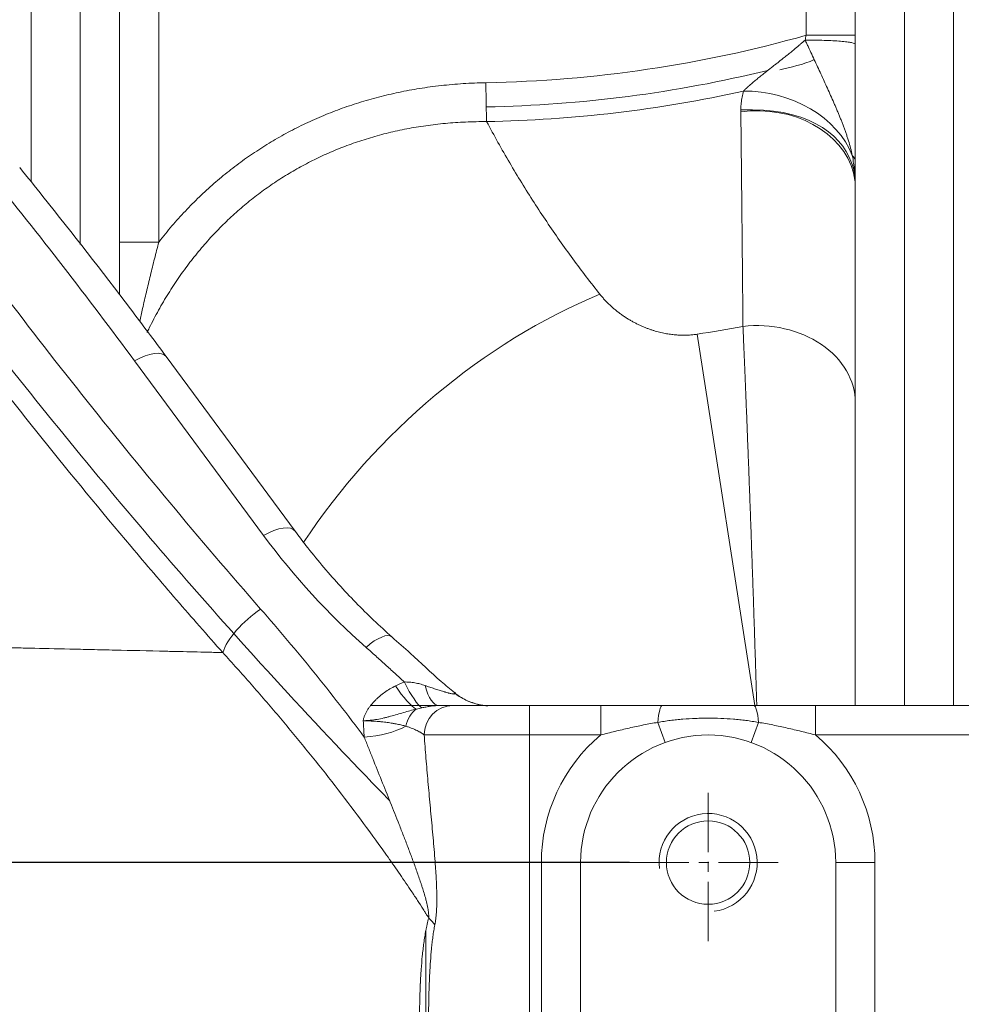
# Model space of a CAD drawing. Header units: millimetres. Extents: x 51337 to 61814, y -21781 to -12277.
# Tile 165 of 256: x 59210 to 59306, y -20936 to -20836. Entities that reach past the tile are written whole.
import ezdxf

# ---------------------------------------------------------------- set-up
doc = ezdxf.new("R2010")
doc.units = ezdxf.units.MM
doc.header["$LTSCALE"] = 0.3175
doc.linetypes.add('CENTER2', pattern=[28.575, 19.05, -3.175, 3.175, -3.175])
for name, color, linetype, lineweight in [('1轮廓实线层', 7, 'Continuous', 18), ('2细线层', 4, 'Continuous', 13), ('3中心线层', 1, 'CENTER2', 13), ('7标注层', 4, 'Continuous', 13)]:
    doc.layers.add(name, color=color, linetype=linetype, lineweight=lineweight)
doc.styles.add('PC_TEXTSTYLE', font='ISOCP.SHX', dxfattribs={"width": 0.707, "bigfont": 'GBCBIG.SHX'})
doc.dimstyles.new('GB_LINEAR', dxfattribs={"dimtxt": 3.5, "dimasz": 3.5, "dimexe": 1, "dimexo": 0, "dimgap": 1.5, "dimtad": 1, "dimdsep": 46, "dimtxsty": 'PC_TEXTSTYLE', "dimcen": 0, "dimclrd": 256, "dimclrt": 3, "dimadec": 0, "dimazin": 2, "dimtp": 0.1, "dimtm": 0.1, "dimtfac": 0.71, "dimtdec": 3, "dimtmove": 0, "dimatfit": 3, "dimfxl": 1, "dimtfill": 1, "dimarcsym": 0})

# ---------------------------------------------------------------- blocks, each defined once
blk = doc.blocks.new('_Oblique')
at = {"color": 0, "lineweight": -2}
blk.add_line((-0.5, -0.5), (0.5, 0.5), dxfattribs=at)
blk = doc.blocks.new('*D75')
at = {"layer": '7标注层', "color": 0, "lineweight": -2, "transparency": 16777216}
for p, q in [((59272.29, -20921.98), (59145.29, -20921.98)), ((59272.29, -20971.98), (59145.29, -20971.98))]:
    blk.add_line(p, q, dxfattribs=at)
at = {"layer": '7标注层', "lineweight": -2, "transparency": 16777216}
blk.add_line((59152.29, -20971.98), (59152.29, -20921.98), dxfattribs=at)
at = {"layer": 'Defpoints', "color": 0, "lineweight": 18, "transparency": 16777216}
for p in [(59152.29, -20921.98), (59272.29, -20921.98), (59272.29, -20971.98)]:
    blk.add_point(p, dxfattribs=at)
at = {"layer": '7标注层', "lineweight": -2, "transparency": 16777216, "xscale": 24.5, "yscale": 24.5, "zscale": 24.5}
for p, rotation in [((59152.29, -20921.98), 90), ((59152.29, -20971.98), 270)]:
    blk.add_blockref('_Oblique', p, dxfattribs=dict(at, rotation=rotation))
at = {"layer": '7标注层', "color": 3, "lineweight": 18, "transparency": 16777216, "insert": (59129.54, -20946.98), "char_height": 24.5, "attachment_point": 5, "rotation": 90, "style": 'PC_TEXTSTYLE', "bg_fill": 3, "box_fill_scale": 1.1, "bg_fill_color": 257, "bg_fill_transparency": 0}
blk.add_mtext('50', dxfattribs=at)

msp = doc.modelspace()

# ---------------------------------------------------------------- linework, layer by layer
at = {"layer": '1轮廓实线层'}
for p, q in [((59211.29339, -20785.47664), (59211.29339, -20852.60009)), ((59216.29339, -20858.97139), (59216.29339, -20785.47664)), ((59220.29339, -20864.0739), (59220.29339, -20785.47664)), ((59220.29339, -20785.47664), (59220.29339, -20864.11028)), ((59295.29339, -20905.97649), (59295.29339, -20786.47664)), ((59295.29339, -20905.97649), (59295.29339, -20786.47664)), ((59300.29339, -20786.47664), (59300.29339, -20905.97649)), ((59305.29339, -20905.97649), (59305.29339, -20786.47664)), ((59290.29339, -20837.65775), (59290.29339, -20825.95477)), ((59224.29339, -20827.12743), (59224.29339, -20858.73916)), ((59295.29339, -20837.65775), (59290.29339, -20837.65775)), ((59257.71249, -20846.45567), (59257.64014, -20842.49321)), ((59295.29274, -20853.05922), (59295.29237, -20853.09684)), ((59220.29339, -20858.73916), (59224.29339, -20858.73916)), ((59279.17674, -20868.12629), (59285.04031, -20905.97134)), ((59234.97061, -20888.63867), (59221.82429, -20870.84161)), ((59238.188, -20888.20008), (59225.04169, -20870.40303)), ((59254.45955, -20904.72507), (59254.42458, -20904.66537)), ((59245.88234, -20905.97664), (59250.23976, -20905.97664)), ((59250.23976, -20905.97664), (59252.83113, -20905.97664)), ((59254.27255, -20905.97664), (59262.07398, -20905.97664)), ((59269.33893, -20905.97664), (59262.07398, -20905.97664)), ((59262.07398, -20905.97664), (59269.33893, -20905.97664)), ((59262.07398, -20908.97664), (59262.07398, -20905.97664)), ((59269.33893, -20908.97664), (59269.33893, -20905.97664)), ((59359.33893, -20905.97664), (59291.24784, -20905.97664)), ((59291.24784, -20905.97664), (59359.33893, -20905.97664)), ((59291.24784, -20908.97664), (59291.24784, -20905.97664)), ((59275.90048, -20909.74135), (59275.16431, -20907.69093)), ((59284.68629, -20909.74135), (59285.42246, -20907.69093)), ((59262.07398, -20908.97664), (59251.34701, -20908.97664)), ((59269.33893, -20908.97664), (59262.07398, -20908.97664)), ((59262.07398, -21016.62436), (59262.07398, -20908.97664)), ((59359.33893, -20908.97664), (59291.24784, -20908.97664)), ((59263.29339, -20971.97664), (59263.29339, -20921.97664)), ((59267.29339, -20921.97664), (59263.29339, -20921.97664)), ((59267.29339, -20921.97664), (59267.29339, -20971.97664)), ((59293.29339, -20921.97664), (59297.29339, -20921.97664)), ((59293.29339, -20971.97664), (59293.29339, -20921.97664)), ((59297.29339, -20921.97664), (59297.29339, -20971.97664)), ((59251.52218, -20938.4455), (59251.52218, -20928.8794))]:
    msp.add_line(p, q, dxfattribs=at)
msp.add_circle((59280.29339, -20921.97664), 4.25, dxfattribs=at)
for centre, radius, start, end in [((59255.29339, -20713.97664), 128.53799, 271.0461219, 285.8007614), ((59255.29339, -20713.97664), 131, 271.0461219, 283.7293073), ((59255.29339, -20713.97664), 132.50111, 271.0461219, 282.461766), ((59255.29339, -20713.97664), 155.98888, 278.807161, 280.5458068), ((59280.29339, -20921.97664), 17, 130.1191669, 180), ((59280.29339, -20921.97664), 13, 0, 180), ((59280.29339, -20921.97664), 17, 0, 49.8808331)]:
    msp.add_arc(centre, radius, start, end, dxfattribs=at)
for centre, major_axis, ratio, start_param, end_param in [((59285.59593, -20851.09556), (-9.62638, 2.7079), 0.753467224, 3.65244991, 5.095951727), ((59285.29339, -20853.20898), (-10, 0), 0.785871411, 3.337341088, 4.880127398), ((59290.29339, -20850.50352), (-5, 0), 0.345641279, 3.141592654, 3.491249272), ((59126.84586, -20898.03084), (-145.63186, 167.94329), 0.410214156, 4.523760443, 4.633424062), ((59285.29339, -20853.20898), (-10, 0), 0.785871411, 3.141592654, 3.337340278), ((59272.93544, -20903.51677), (-35.37493, -35.33573), 0.707437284, 4.182107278, 4.99667353), ((59285.29339, -20875.12305), (-10, 0), 0.787566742, 3.141592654, 4.85796995), ((59221.82429, -20872.77966), (3.2174, 2.37663), 0.406942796, 0.000010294, 1.278788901), ((59234.97061, -20890.57671), (3.2174, 2.37663), 0.406942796, 0.00051405, 1.278788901), ((59248.75217, -20884.57954), (-20.72098, 23.71552), 0.422110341, 1.378746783, 1.875695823), ((59234.67756, -20898.55826), (-3.76217, -3.29334), 0.384677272, 4.387576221, 5.722504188), ((59245.4237, -20901.98004), (2.63939, 3.0056), 0.343259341, 0.003777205, 1.198171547), ((59248.42851, -20901.06145), (2.69187, -5.36226), 0.241153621, 5.16022107, 5.947485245), ((59249.32575, -20900.66813), (2.12754, -5.61013), 0.192712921, 5.182548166, 6.035059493), ((59252.83554, -20899.97664), (0, -6), 0.309930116, 5.432639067, 6.283185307), ((59258.07588, -20899.97664), (0, -6), 0.985979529, 5.625493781, 6.283185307), ((59251.60192, -20908.97664), (0, 3), 0.740816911, 0.496058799, 1.266457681), ((59254.27255, -20908.97664), (0, -3), 0.975179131, 3.141592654, 4.71238898), ((59275.62593, -20908.97664), (0, -3), 0.170305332, 3.141592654, 4.269477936), ((59284.96084, -20908.97664), (0, -3), 0.170305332, 2.013707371, 3.141592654), ((59262.07398, -20904.89531), (0, 30.69353), 0.553862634, 1.656515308, 1.711071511), ((59245.24096, -20906.27968), (-5.98173, -0.46781), 0.483380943, 1.533010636, 2.320274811), ((59247.17925, -20928.31363), (-5.73007, 1.77942), 0.474516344, 3.721081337, 3.931465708)]:
    msp.add_ellipse(centre, major_axis=major_axis, ratio=ratio, start_param=start_param, end_param=end_param, dxfattribs=at)
for points in [[(59290.17478, -20838.14685), (59290.21404, -20837.984), (59290.25357, -20837.82097), (59290.29339, -20837.65775)], [(59291.10386, -20840.13364), (59290.00333, -20840.64925), (59288.68876, -20840.90887), (59287.59967, -20841.1684)], [(59283.62386, -20845.46057), (59283.62271, -20845.36116), (59283.62441, -20845.16198), (59283.63881, -20844.86202), (59283.66494, -20844.56129), (59283.70265, -20844.26004), (59283.7518, -20843.95857), (59283.81222, -20843.65711), (59283.85988, -20843.45638), (59283.88555, -20843.35606)], [(59283.84271, -20867.33069), (59283.82509, -20865.30874), (59283.78948, -20861.36765), (59283.73525, -20855.77514), (59283.68015, -20850.47006), (59283.6427, -20847.1011), (59283.62386, -20845.46057)], [(59269.26251, -20864.05613), (59268.79376, -20863.46875), (59267.86387, -20862.27911), (59266.49304, -20860.44992), (59265.14791, -20858.57679), (59263.8301, -20856.66045), (59262.54121, -20854.7017), (59261.28282, -20852.70144), (59260.05652, -20850.66064), (59258.86384, -20848.58036), (59258.09226, -20847.16812), (59257.71249, -20846.45567)], [(59279.17674, -20868.12629), (59279.10584, -20868.13728), (59278.9627, -20868.15762), (59278.74405, -20868.18309), (59278.5214, -20868.20336), (59278.29452, -20868.21829), (59278.06328, -20868.22767), (59277.82751, -20868.23131), (59277.58707, -20868.22895), (59277.34183, -20868.22033), (59277.09167, -20868.20517), (59276.83649, -20868.18315), (59276.57622, -20868.15394), (59276.31082, -20868.11717), (59276.04028, -20868.07246), (59275.76461, -20868.01941), (59275.4839, -20867.95761), (59275.19826, -20867.88663), (59274.90787, -20867.80603), (59274.61296, -20867.71537), (59274.31385, -20867.61422), (59274.0109, -20867.50215), (59273.70457, -20867.37875), (59273.3954, -20867.24364), (59273.08401, -20867.09648), (59272.77111, -20866.93696), (59272.45749, -20866.76485), (59272.14404, -20866.57997), (59271.83172, -20866.38222), (59271.52157, -20866.1716), (59271.2147, -20865.94819), (59270.91229, -20865.7122), (59270.61554, -20865.46393), (59270.3257, -20865.20381), (59270.04403, -20864.93238), (59269.77178, -20864.65033), (59269.51011, -20864.35833), (59269.34371, -20864.15789), (59269.26251, -20864.05613)], [(59248.42851, -20903.96852), (59248.71912, -20903.82263), (59249.01834, -20903.69177), (59249.32575, -20903.57519)], [(59251.12262, -20906.20714), (59250.93008, -20906.24672), (59250.7373, -20906.2906), (59250.54411, -20906.33825)]]:
    msp.add_open_spline(points, degree=3, dxfattribs=at)
for points, knots in [([(59283.88555, -20843.35606), (59283.89105, -20843.3504), (59283.9021, -20843.33903), (59283.91891, -20843.32189), (59283.93598, -20843.30461), (59283.95331, -20843.28717), (59283.9709, -20843.26958), (59283.98876, -20843.25185), (59284.00689, -20843.23396), (59284.02527, -20843.21593), (59284.04392, -20843.19774), (59284.06283, -20843.17941), (59284.08201, -20843.16092), (59284.10144, -20843.14228), (59284.12114, -20843.1235), (59284.1411, -20843.10456), (59284.16133, -20843.08548), (59284.18181, -20843.06624), (59284.20256, -20843.04685), (59284.22357, -20843.02731), (59284.24484, -20843.00762), (59284.26637, -20842.98778), (59284.28816, -20842.96779), (59284.31021, -20842.94765), (59284.33253, -20842.92736), (59284.3551, -20842.90691), (59284.37793, -20842.88632), (59284.40103, -20842.86557), (59284.42438, -20842.84467), (59284.448, -20842.82363), (59284.47187, -20842.80242), (59284.496, -20842.78107), (59284.5204, -20842.75957), (59284.54505, -20842.73791), (59284.56996, -20842.71611), (59284.59513, -20842.69415), (59284.71326, -20842.59143), (59284.93814, -20842.40001), (59285.28642, -20842.11179), (59285.67182, -20841.79948), (59286.02979, -20841.51389), (59286.35245, -20841.2588), (59286.63312, -20841.0378), (59286.93172, -20840.80316), (59287.22957, -20840.56902), (59287.53785, -20840.32686), (59287.8671, -20840.06718), (59288.2462, -20839.76534), (59288.57098, -20839.50375), (59288.82164, -20839.29965), (59288.97895, -20839.17043), (59289.12654, -20839.04827), (59289.26446, -20838.93325), (59289.39278, -20838.82548), (59289.51156, -20838.72504), (59289.62084, -20838.63198), (59289.72068, -20838.54639), (59289.81112, -20838.4683), (59289.8922, -20838.39777), (59289.96672, -20838.33238), (59290.0373, -20838.2699), (59290.1066, -20838.20817), (59290.15218, -20838.16718), (59290.17475, -20838.14687)], [0, 0, 0, 0, 0.00342725, 0.006879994, 0.010358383, 0.013862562, 0.017392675, 0.020948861, 0.024531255, 0.02813999, 0.031775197, 0.035437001, 0.039125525, 0.042840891, 0.046583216, 0.050352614, 0.054149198, 0.057973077, 0.061824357, 0.065703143, 0.069609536, 0.073543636, 0.077505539, 0.08149534, 0.085513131, 0.089559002, 0.093633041, 0.097735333, 0.101865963, 0.106025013, 0.110212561, 0.114428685, 0.118673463, 0.122946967, 0.12724927, 0.131580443, 0.135940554, 0.188018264, 0.244680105, 0.305986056, 0.371977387, 0.412604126, 0.455766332, 0.501462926, 0.549691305, 0.592033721, 0.642036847, 0.699676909, 0.764925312, 0.790462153, 0.814562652, 0.837229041, 0.858463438, 0.87826785, 0.896644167, 0.913594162, 0.92911949, 0.94322169, 0.955902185, 0.967162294, 0.978313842, 0.989259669, 1, 1, 1, 1]), ([(59295.29339, -20838.56921), (59295.29339, -20838.54115), (59295.26017, -20838.51308), (59295.12862, -20838.45807), (59295.03029, -20838.43112), (59294.77241, -20838.37939), (59294.61286, -20838.35462), (59294.23884, -20838.30823), (59294.02439, -20838.28661), (59293.54906, -20838.2474), (59293.28819, -20838.2298), (59292.73036, -20838.19931), (59292.43341, -20838.18643), (59291.81518, -20838.16587), (59291.4939, -20838.15821), (59290.83973, -20838.1484), (59290.50685, -20838.14627), (59290.17475, -20838.14693)], [0, 0, 0, 0, 0.125, 0.125, 0.25, 0.25, 0.375, 0.375, 0.5, 0.5, 0.625, 0.625, 0.75, 0.75, 0.875, 0.875, 1, 1, 1, 1]), ([(59294.99084, -20849.91148), (59294.93695, -20849.65552), (59294.87656, -20849.40196), (59294.74446, -20848.89838), (59294.67273, -20848.64837), (59294.558, -20848.27515), (59294.51857, -20848.15105), (59294.4375, -20847.90334), (59294.39592, -20847.7797), (59294.3107, -20847.53287), (59294.26713, -20847.40963), (59294.1782, -20847.16344), (59294.13282, -20847.0405), (59294.04053, -20846.79479), (59293.99355, -20846.67205), (59293.8982, -20846.42669), (59293.84984, -20846.30406), (59293.75177, -20846.05889), (59293.70208, -20845.93635), (59293.60161, -20845.69125), (59293.5508, -20845.56871), (59293.44811, -20845.32363), (59293.39629, -20845.20105), (59293.29173, -20844.95582), (59293.23894, -20844.83313), (59293.07963, -20844.46541), (59292.97217, -20844.22077), (59292.64688, -20843.48797), (59292.42636, -20843.00084), (59291.98157, -20842.02782), (59291.75732, -20841.54192), (59291.41968, -20840.81334), (59291.30694, -20840.57052), (59291.08106, -20840.08497), (59290.96802, -20839.84219), (59290.74173, -20839.35722), (59290.62858, -20839.11491), (59290.45857, -20838.75174), (59290.4019, -20838.63071), (59290.28842, -20838.38876), (59290.23161, -20838.26783), (59290.17475, -20838.14693)], [0, 0, 0, 0, 0.0625, 0.0625, 0.125, 0.125, 0.15625, 0.15625, 0.1875, 0.1875, 0.21875, 0.21875, 0.25, 0.25, 0.28125, 0.28125, 0.3125, 0.3125, 0.34375, 0.34375, 0.375, 0.375, 0.40625, 0.40625, 0.4375, 0.4375, 0.5, 0.5, 0.625, 0.625, 0.75, 0.75, 0.8125, 0.8125, 0.875, 0.875, 0.9375, 0.9375, 0.96875, 0.96875, 1, 1, 1, 1]), ([(59257.64014, -20842.49321), (59257.24748, -20842.50038), (59256.46802, -20842.52369), (59255.31644, -20842.5849), (59254.18225, -20842.67176), (59253.065, -20842.7837), (59251.96436, -20842.9202), (59250.87998, -20843.08078), (59249.81154, -20843.26498), (59248.75873, -20843.4724), (59247.72124, -20843.70265), (59246.69883, -20843.9554), (59245.69122, -20844.23032), (59244.69818, -20844.52714), (59243.7195, -20844.8456), (59242.75499, -20845.18547), (59241.80446, -20845.54655), (59240.86776, -20845.92866), (59239.94474, -20846.33165), (59239.03528, -20846.75538), (59238.13929, -20847.19975), (59237.25668, -20847.66466), (59236.38739, -20848.15005), (59235.53138, -20848.65586), (59234.68863, -20849.18205), (59233.85913, -20849.72861), (59233.04291, -20850.29552), (59232.24, -20850.88279), (59231.45048, -20851.49045), (59230.67442, -20852.11851), (59229.91192, -20852.76702), (59229.16312, -20853.43602), (59228.42815, -20854.12557), (59227.7072, -20854.83572), (59227.00046, -20855.56654), (59226.30812, -20856.3181), (59225.63045, -20857.09046), (59224.96768, -20857.88369), (59224.52607, -20858.4389), (59224.30315, -20858.72655), (59224.29339, -20858.73916)], [0, 0, 0, 0, 0.026993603, 0.053987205, 0.080980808, 0.10797441, 0.134968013, 0.161961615, 0.188955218, 0.21594882, 0.242942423, 0.269936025, 0.296929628, 0.32392323, 0.350916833, 0.377910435, 0.404904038, 0.43189764, 0.458891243, 0.485884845, 0.512878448, 0.53987205, 0.566865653, 0.593859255, 0.620852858, 0.64784646, 0.674840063, 0.701833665, 0.728827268, 0.755820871, 0.782814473, 0.809808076, 0.836801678, 0.863795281, 0.890788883, 0.917782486, 0.944776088, 0.971769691, 0.998763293, 1, 1, 1, 1]), ([(59283.62501, -20845.26661), (59290.08899, -20844.98043), (59293.77988, -20847.50023), (59295.03426, -20850.97646), (59295.12177, -20851.29424), (59295.21399, -20851.77232), (59295.23832, -20851.9309), (59295.25771, -20852.10599), (59295.25914, -20852.11953), (59295.26054, -20852.13322)], [0, 0, 0, 0, 0.868496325, 0.868496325, 0.953812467, 0.953812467, 0.996470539, 0.996470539, 1, 1, 1, 1]), ([(59257.71249, -20846.45567), (59257.35043, -20846.45445), (59256.63218, -20846.46059), (59255.57322, -20846.49485), (59254.53192, -20846.55349), (59253.50787, -20846.63589), (59252.50055, -20846.74149), (59251.50952, -20846.86976), (59250.53436, -20847.02022), (59249.57465, -20847.19243), (59248.63003, -20847.38601), (59247.70013, -20847.60057), (59246.78463, -20847.83581), (59245.88321, -20848.09143), (59244.99558, -20848.36718), (59244.12148, -20848.66282), (59243.26067, -20848.97816), (59242.41291, -20849.31303), (59241.57803, -20849.66729), (59240.75582, -20850.04082), (59239.94614, -20850.43354), (59239.14886, -20850.84538), (59238.36386, -20851.27628), (59237.59105, -20851.72623), (59236.83037, -20852.19522), (59236.08176, -20852.68326), (59235.34522, -20853.19038), (59234.62074, -20853.71663), (59233.90835, -20854.26207), (59233.20809, -20854.82676), (59232.52004, -20855.4108), (59231.84429, -20856.01428), (59231.18096, -20856.63731), (59230.53021, -20857.28), (59229.89219, -20857.94246), (59229.26711, -20858.62482), (59228.65517, -20859.32721), (59228.05663, -20860.04976), (59227.47174, -20860.79259), (59226.90081, -20861.55583), (59226.34415, -20862.33962), (59225.8021, -20863.14406), (59225.27502, -20863.96928), (59224.76331, -20864.81537), (59224.26737, -20865.68244), (59223.78764, -20866.57056), (59223.40311, -20867.3256), (59223.1793, -20867.7854), (59223.10627, -20867.93771)], [0, 0, 0, 0, 0.021982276, 0.043964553, 0.065946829, 0.087929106, 0.109911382, 0.131893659, 0.153875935, 0.175858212, 0.197840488, 0.219822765, 0.241805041, 0.263787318, 0.285769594, 0.307751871, 0.329734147, 0.351716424, 0.3736987, 0.395680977, 0.417663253, 0.43964553, 0.461627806, 0.483610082, 0.505592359, 0.527574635, 0.549556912, 0.571539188, 0.593521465, 0.615503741, 0.637486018, 0.659468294, 0.681450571, 0.703432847, 0.725415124, 0.7473974, 0.769379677, 0.791361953, 0.81334423, 0.835326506, 0.857308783, 0.879291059, 0.901273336, 0.923255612, 0.945237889, 0.967220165, 0.989202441, 1, 1, 1, 1]), ([(59295.29339, -20853.20898), (59295.29339, -20852.93295), (59295.28696, -20852.65722), (59295.26772, -20852.24387), (59295.25971, -20852.10612), (59295.24053, -20851.83087), (59295.22935, -20851.69333), (59295.20388, -20851.41839), (59295.18958, -20851.28096), (59295.15792, -20851.00642), (59295.14056, -20850.8693), (59295.08399, -20850.45828), (59295.04028, -20850.18473), (59294.99084, -20849.91148)], [0, 0, 0, 0, 0.25, 0.25, 0.375, 0.375, 0.5, 0.5, 0.625, 0.625, 0.75, 0.75, 1, 1, 1, 1]), ([(59225.04169, -20870.40303), (59223.84156, -20868.77849), (59219.73936, -20863.29157), (59214.74758, -20856.87899), (59210.912, -20852.12048), (59210.11722, -20851.14151)], [0, 0, 0, 0, 0.249326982, 0.845199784, 1, 1, 1, 1]), ([(59199.348, -20851.7246), (59202.11261, -20855.53481), (59204.91918, -20859.31947), (59210.6203, -20866.83525), (59213.51485, -20870.56636), (59219.3965, -20877.97223), (59222.3836, -20881.647), (59228.45565, -20888.93697), (59231.5406, -20892.55217), (59234.67756, -20896.13571)], [0, 0, 0, 0, 0.25, 0.25, 0.5, 0.5, 0.75, 0.75, 1, 1, 1, 1]), ([(59231.94069, -20898.63686), (59229.0656, -20895.42137), (59226.22984, -20892.17645), (59220.26311, -20885.19818), (59217.14139, -20881.45515), (59210.99932, -20873.91374), (59207.97818, -20870.11452), (59201.96695, -20862.38054), (59198.97885, -20858.44465), (59196.0376, -20854.48198)], [0, 0, 0, 0, 0.22621197, 0.22621197, 0.482321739, 0.482321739, 0.738431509, 0.738431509, 1, 1, 1, 1]), ([(59230.81772, -20900.57778), (59229.23349, -20898.79232), (59227.6622, -20896.99821), (59225.32412, -20894.29442), (59224.54787, -20893.39102), (59223.00177, -20891.58031), (59222.2319, -20890.67298), (59218.39823, -20886.12663), (59215.38141, -20882.45848), (59209.44259, -20875.06338), (59206.52058, -20871.33643), (59202.20513, -20865.70408), (59200.77788, -20863.81959), (59197.94606, -20860.03789), (59196.54141, -20858.14057), (59195.14775, -20856.23693)], [0, 0, 0, 0, 0.125, 0.125, 0.1875, 0.1875, 0.25, 0.25, 0.5, 0.5, 0.75, 0.75, 0.875, 0.875, 1, 1, 1, 1]), ([(59224.29339, -20858.73916), (59224.14702, -20859.30621), (59224.00232, -20859.87228), (59223.71713, -20861.00322), (59223.57664, -20861.5681), (59223.30071, -20862.69726), (59223.16527, -20863.26154), (59222.90024, -20864.38999), (59222.77064, -20864.9542), (59222.54651, -20865.95545), (59222.45078, -20866.39195), (59222.35728, -20866.82802)], [0, 0, 0, 0, 0.209446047, 0.209446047, 0.418892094, 0.418892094, 0.628338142, 0.628338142, 0.837784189, 0.837784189, 1, 1, 1, 1]), ([(59285.25332, -20905.9738), (59285.24307, -20905.64093), (59285.22091, -20904.92367), (59285.18659, -20903.82292), (59285.15038, -20902.67228), (59285.1139, -20901.52397), (59285.07717, -20900.37861), (59285.0402, -20899.23681), (59285.00301, -20898.09918), (59284.96563, -20896.96634), (59284.92807, -20895.83888), (59284.89035, -20894.71743), (59284.85249, -20893.60257), (59284.81452, -20892.49491), (59284.77645, -20891.39504), (59284.73832, -20890.30355), (59284.70014, -20889.22103), (59284.66195, -20888.14805), (59284.62375, -20887.08519), (59284.58559, -20886.03301), (59284.54749, -20884.99208), (59284.50947, -20883.96295), (59284.47156, -20882.94617), (59284.43379, -20881.94228), (59284.39619, -20880.95181), (59284.35879, -20879.97528), (59284.32161, -20879.01321), (59284.2847, -20878.0661), (59284.24807, -20877.13445), (59284.21177, -20876.21875), (59284.17581, -20875.31947), (59284.14024, -20874.43707), (59284.10508, -20873.57203), (59284.07037, -20872.72477), (59284.03614, -20871.89574), (59284.00242, -20871.08536), (59283.96924, -20870.29404), (59283.93664, -20869.52218), (59283.90464, -20868.77017), (59283.87328, -20868.03839), (59283.85282, -20867.56426), (59283.84271, -20867.33069)], [0, 0, 0, 0, 0.022272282, 0.048001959, 0.073731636, 0.099461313, 0.125190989, 0.150920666, 0.176650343, 0.20238002, 0.228109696, 0.253839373, 0.27956905, 0.305298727, 0.331028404, 0.35675808, 0.382487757, 0.408217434, 0.433947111, 0.459676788, 0.485406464, 0.511136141, 0.536865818, 0.562595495, 0.588325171, 0.614054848, 0.639784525, 0.665514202, 0.691243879, 0.716973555, 0.742703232, 0.768432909, 0.794162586, 0.819892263, 0.845621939, 0.871351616, 0.897081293, 0.92281097, 0.948540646, 0.974270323, 1, 1, 1, 1]), ([(59248.06309, -20898.97444), (59247.42689, -20898.41432), (59245.53864, -20896.68961), (59242.54742, -20893.61729), (59239.9536, -20890.53772), (59238.5486, -20888.6881), (59238.188, -20888.20008)], [0, 0, 0, 0, 0.170990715, 0.517681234, 0.873833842, 1, 1, 1, 1]), ([(59234.67756, -20896.13571), (59236.53285, -20898.25511), (59238.34065, -20900.40248), (59240.98166, -20903.66514), (59242.71873, -20905.85415), (59244.40826, -20908.07115), (59245.24096, -20909.18675)], [0, 0, 0, 0, 0.5, 0.5, 0.75, 1, 1, 1, 1]), ([(59247.83094, -20915.67549), (59246.22132, -20914.02244), (59244.62398, -20912.3602), (59239.2737, -20906.72072), (59235.57576, -20902.70231), (59231.94069, -20898.63686)], [0, 0, 0, 0, 0.296329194, 0.296329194, 1, 1, 1, 1]), ([(59254.45756, -20904.66723), (59253.99271, -20904.28998), (59252.4423, -20903.01097), (59250.39556, -20901.0308), (59248.68248, -20899.54202), (59248.04481, -20898.98731)], [0, 0, 0, 0, 0.210772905, 0.706864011, 1, 1, 1, 1]), ([(59199.42875, -20899.86596), (59199.36538, -20899.86519), (59199.34621, -20899.86532), (59199.38166, -20899.86678), (59199.40612, -20899.86758), (59199.44537, -20899.86869), (59199.47484, -20899.86949), (59199.49122, -20899.86993), (59199.58135, -20899.87229), (59199.67967, -20899.87472), (59200.0528, -20899.88357), (59200.4057, -20899.89158), (59201.09097, -20899.90688), (59201.34539, -20899.91252), (59201.76619, -20899.92184), (59201.98638, -20899.92671), (59202.22131, -20899.93191), (59202.34123, -20899.93457), (59202.38162, -20899.93546), (59202.46319, -20899.93726), (59203.16313, -20899.95268), (59203.97607, -20899.97039), (59205.70161, -20900.00802), (59206.66204, -20900.02897), (59208.24752, -20900.06391), (59208.80018, -20900.07614), (59209.95357, -20900.10154), (59210.55431, -20900.11477), (59212.42855, -20900.15611), (59213.77401, -20900.1859), (59215.93709, -20900.23438), (59216.68228, -20900.25118), (59218.2214, -20900.28614), (59219.01526, -20900.30416), (59221.47032, -20900.35991), (59223.20497, -20900.39949), (59225.2694, -20900.44727), (59225.5004, -20900.45262), (59225.9651, -20900.46341), (59226.66636, -20900.47973), (59227.85609, -20900.50756), (59228.83024, -20900.53055), (59229.81559, -20900.5539), (59230.31387, -20900.5658), (59230.81772, -20900.57778)], [0, 0, 0, 0, 0.061538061, 0.061538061, 0.084999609, 0.096730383, 0.096730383, 0.108461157, 0.108461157, 0.155384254, 0.155384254, 0.249230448, 0.249230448, 0.296153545, 0.296153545, 0.319615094, 0.331345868, 0.331345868, 0.337211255, 0.337211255, 0.343076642, 0.436922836, 0.436922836, 0.53076903, 0.53076903, 0.577692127, 0.577692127, 0.624615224, 0.624615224, 0.718461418, 0.718461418, 0.765384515, 0.765384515, 0.812307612, 0.812307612, 0.906153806, 0.906153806, 0.91788458, 0.91788458, 0.929615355, 0.953076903, 0.976538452, 0.976538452, 1, 1, 1, 1]), ([(59249.32575, -20903.57519), (59249.00112, -20903.2803), (59248.67767, -20902.9844), (59248.03099, -20902.39242), (59247.70777, -20902.09634), (59247.05971, -20901.50553), (59246.73488, -20901.21081), (59246.08203, -20900.62408), (59245.75401, -20900.33206), (59245.4237, -20900.042)], [0, 0, 0, 0, 0.25, 0.25, 0.5, 0.5, 0.75, 0.75, 1, 1, 1, 1]), ([(59251.81257, -20927.63501), (59251.71891, -20927.48419), (59251.60136, -20927.29591), (59251.47139, -20927.08914), (59251.43589, -20927.03278), (59251.41221, -20926.99521), (59251.40034, -20926.97646), (59251.34094, -20926.88279), (59251.1029, -20926.50836), (59250.76651, -20925.98581), (59250.42647, -20925.46521), (59250.27387, -20925.23322), (59250.21883, -20925.14976), (59250.20965, -20925.13585), (59250.20661, -20925.13119), (59250.20044, -20925.122), (59250.18502, -20925.09902), (59250.14492, -20925.03926), (59249.91029, -20924.69005), (59249.28959, -20923.77278), (59248.68547, -20922.89648), (59247.87284, -20921.7318), (59247.46292, -20921.15128), (59246.22289, -20919.41544), (59245.38294, -20918.26647), (59243.67756, -20915.98432), (59242.81213, -20914.85115), (59241.05652, -20912.60009), (59239.27618, -20910.36433), (59236.53284, -20907.05553), (59234.65586, -20904.87915), (59232.75486, -20902.71744), (59231.79235, -20901.64393), (59230.81772, -20900.57778)], [0, 0, 0, 0, 0.015625, 0.01953125, 0.021484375, 0.021484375, 0.0234375, 0.0234375, 0.03125, 0.0625, 0.078125, 0.0859375, 0.086914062, 0.086914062, 0.087402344, 0.087402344, 0.087890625, 0.08984375, 0.09375, 0.125, 0.1875, 0.1875, 0.25, 0.25, 0.375, 0.375, 0.5, 0.5, 0.625, 0.75, 0.875, 0.875, 1, 1, 1, 1]), ([(59245.1364, -20907.52311), (59245.13661, -20907.52006), (59245.13683, -20907.51702), (59245.13725, -20907.51092), (59245.13743, -20907.5079), (59245.13827, -20907.49861), (59245.13892, -20907.49243), (59245.14109, -20907.4739), (59245.1428, -20907.46157), (59245.14855, -20907.42466), (59245.15318, -20907.40015), (59245.16874, -20907.3269), (59245.18138, -20907.27845), (59245.20984, -20907.1823), (59245.22565, -20907.13474), (59245.25987, -20907.04045), (59245.27827, -20906.99372), (59245.3369, -20906.85464), (59245.38051, -20906.76337), (59245.45161, -20906.62829), (59245.47623, -20906.58365), (59245.52698, -20906.49542), (59245.55314, -20906.45178), (59245.63383, -20906.32218), (59245.69054, -20906.23754), (59245.80921, -20906.07142), (59245.87118, -20905.98994), (59246.06441, -20905.74992), (59246.20294, -20905.59576), (59246.3872, -20905.40975), (59246.42461, -20905.37288), (59246.50053, -20905.29981), (59246.53905, -20905.26359), (59246.65572, -20905.15642), (59246.73511, -20905.08677), (59246.9779, -20904.88292), (59247.14589, -20904.75383), (59247.49326, -20904.50828), (59247.67265, -20904.39182), (59248.04238, -20904.17108), (59248.23274, -20904.0668), (59248.42851, -20903.96852)], [0, 0, 0, 0, 0.001953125, 0.001953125, 0.00390625, 0.00390625, 0.0078125, 0.0078125, 0.015625, 0.015625, 0.03125, 0.03125, 0.0625, 0.0625, 0.09375, 0.09375, 0.125, 0.125, 0.1875, 0.1875, 0.21875, 0.21875, 0.25, 0.25, 0.3125, 0.3125, 0.375, 0.375, 0.5, 0.5, 0.53125, 0.53125, 0.5625, 0.5625, 0.625, 0.625, 0.75, 0.75, 0.875, 0.875, 1, 1, 1, 1]), ([(59249.32575, -20903.57519), (59249.41626, -20903.57398), (59249.50646, -20903.57465), (59249.68621, -20903.58019), (59249.77575, -20903.58504), (59250.0434, -20903.60602), (59250.2205, -20903.62861), (59250.57228, -20903.69009), (59250.74696, -20903.72895), (59251.00739, -20903.79814), (59251.09394, -20903.82301), (59251.26654, -20903.87616), (59251.35244, -20903.90439), (59251.4378, -20903.93408)], [0, 0, 0, 0, 0.125, 0.125, 0.25, 0.25, 0.5, 0.5, 0.75, 0.75, 0.875, 0.875, 1, 1, 1, 1]), ([(59251.4378, -20903.93408), (59251.59716, -20903.9895), (59251.75615, -20904.04421), (59252.0733, -20904.15202), (59252.23144, -20904.20512), (59252.54667, -20904.30929), (59252.70375, -20904.36039), (59252.93831, -20904.435), (59253.01632, -20904.45953), (59253.1719, -20904.50775), (59253.24947, -20904.53144), (59253.36543, -20904.56618), (59253.40388, -20904.57758), (59253.48012, -20904.59993), (59253.51795, -20904.61089), (59253.63042, -20904.64303), (59253.70409, -20904.66348), (59253.794, -20904.68741), (59253.81187, -20904.69211), (59253.84717, -20904.70128), (59253.89955, -20904.71472), (59253.95012, -20904.72712), (59254.04852, -20904.75035), (59254.11051, -20904.76377), (59254.1819, -20904.77697), (59254.1959, -20904.77943), (59254.22291, -20904.78391), (59254.26203, -20904.78998), (59254.32014, -20904.79674), (59254.35853, -20904.7983), (59254.39258, -20904.79777), (59254.40708, -20904.79648), (59254.43127, -20904.79192), (59254.44583, -20904.78704), (59254.45534, -20904.78008), (59254.46059, -20904.77499), (59254.46267, -20904.77221), (59254.47041, -20904.75736), (59254.46816, -20904.7424), (59254.45955, -20904.72507)], [0, 0, 0, 0, 0.125, 0.125, 0.25, 0.25, 0.375, 0.375, 0.4375, 0.4375, 0.5, 0.5, 0.53125, 0.53125, 0.5625, 0.5625, 0.625, 0.625, 0.640625, 0.640625, 0.65625, 0.6875, 0.6875, 0.75, 0.75, 0.765625, 0.765625, 0.78125, 0.8125, 0.84375, 0.84375, 0.875, 0.875, 0.90625, 0.921875, 0.921875, 0.9375, 0.9375, 1, 1, 1, 1]), ([(59258.05575, -20905.97352), (59258.04746, -20905.97454), (59257.5049, -20906.03921), (59256.47476, -20905.78991), (59255.26385, -20905.30367), (59254.67325, -20904.84999), (59254.46132, -20904.65781)], [0, 0, 0, 0, 0.00639022, 0.418286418, 0.778292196, 1, 1, 1, 1]), ([(59250.54411, -20906.33825), (59250.32881, -20906.39073), (59250.11339, -20906.44723), (59249.68153, -20906.56562), (59249.46509, -20906.62751), (59249.0301, -20906.75368), (59248.81148, -20906.81798), (59248.37157, -20906.94527), (59248.15021, -20907.00829), (59247.81482, -20907.09895), (59247.70247, -20907.12851), (59247.53292, -20907.17149), (59247.47623, -20907.18559), (59247.36249, -20907.21326), (59247.30541, -20907.22684), (59247.01936, -20907.29314), (59246.78901, -20907.34101), (59246.32442, -20907.42217), (59246.09017, -20907.45546), (59245.73525, -20907.49168), (59245.61635, -20907.50146), (59245.43705, -20907.51243), (59245.34716, -20907.51698), (59245.25691, -20907.5201), (59245.19666, -20907.52185), (59245.16641, -20907.52255), (59245.1364, -20907.52311)], [0, 0, 0, 0, 0.125, 0.125, 0.25, 0.25, 0.375, 0.375, 0.5, 0.5, 0.5625, 0.5625, 0.59375, 0.59375, 0.625, 0.625, 0.75, 0.75, 0.875, 0.875, 0.9375, 0.9375, 0.96875, 0.984375, 0.984375, 1, 1, 1, 1]), ([(59252.83554, -20905.97664), (59252.76045, -20905.97664), (59252.68575, -20905.9785), (59252.53726, -20905.98551), (59252.46347, -20905.99066), (59252.31684, -20906.00372), (59252.24401, -20906.01164), (59252.09931, -20906.0297), (59252.02745, -20906.03984), (59251.88465, -20906.06182), (59251.81372, -20906.07365), (59251.67271, -20906.09849), (59251.6026, -20906.11151), (59251.39367, -20906.15159), (59251.25719, -20906.17947), (59251.12262, -20906.20714)], [0, 0, 0, 0, 0.125, 0.125, 0.25, 0.25, 0.375, 0.375, 0.5, 0.5, 0.625, 0.625, 0.75, 0.75, 1, 1, 1, 1]), ([(59252.83554, -20905.97664), (59253.00111, -20905.97664), (59253.15573, -20905.97664), (59253.37122, -20905.97664), (59253.4403, -20905.97664), (59253.53975, -20905.97664), (59253.57221, -20905.97664), (59253.63572, -20905.97664), (59253.66675, -20905.97664), (59253.81787, -20905.97664), (59254.03468, -20905.97664), (59254.20174, -20905.97664), (59254.27255, -20905.97664)], [0, 0, 0, 0, 0.25, 0.25, 0.375, 0.375, 0.4375, 0.4375, 0.5, 0.5, 0.75, 1, 1, 1, 1]), ([(59269.33893, -20905.97664), (59269.87066, -20905.97664), (59270.39933, -20905.97664), (59271.4522, -20905.97664), (59271.9764, -20905.97664), (59273.02195, -20905.97664), (59273.54329, -20905.97664), (59274.58491, -20905.97664), (59275.10519, -20905.97664), (59275.62593, -20905.97664)], [0, 0, 0, 0, 0.25, 0.25, 0.5, 0.5, 0.75, 0.75, 1, 1, 1, 1]), ([(59275.62593, -20905.97664), (59275.82041, -20905.97664), (59276.01488, -20905.97664), (59276.40384, -20905.97664), (59276.59831, -20905.97664), (59277.18175, -20905.97664), (59277.5707, -20905.97664), (59278.34861, -20905.97664), (59278.73757, -20905.97664), (59279.51548, -20905.97664), (59280.29339, -20905.97664), (59281.07129, -20905.97664), (59281.8492, -20905.97664), (59282.23816, -20905.97664), (59283.01607, -20905.97664), (59283.40502, -20905.97664), (59283.98846, -20905.97664), (59284.18293, -20905.97664), (59284.57189, -20905.97664), (59284.76636, -20905.97664), (59284.96084, -20905.97664)], [0, 0, 0, 0, 0.0625, 0.0625, 0.125, 0.125, 0.25, 0.25, 0.375, 0.375, 0.5, 0.625, 0.625, 0.75, 0.75, 0.875, 0.875, 0.9375, 0.9375, 1, 1, 1, 1]), ([(59284.96084, -20905.97664), (59285.48158, -20905.97664), (59286.00186, -20905.97664), (59287.04348, -20905.97664), (59287.56482, -20905.97664), (59288.61037, -20905.97664), (59289.13457, -20905.97664), (59290.18744, -20905.97664), (59290.71611, -20905.97664), (59291.24784, -20905.97664)], [0, 0, 0, 0, 0.25, 0.25, 0.5, 0.5, 0.75, 0.75, 1, 1, 1, 1]), ([(59285.42246, -20907.69093), (59285.21068, -20907.65204), (59284.99859, -20907.61662), (59284.57391, -20907.55167), (59284.36132, -20907.52216), (59283.9357, -20907.46838), (59283.72267, -20907.44413), (59283.29622, -20907.40046), (59283.08279, -20907.38104), (59282.442, -20907.32961), (59282.01408, -20907.30438), (59281.15698, -20907.27078), (59280.72779, -20907.26242), (59280.08307, -20907.26233), (59279.86801, -20907.26438), (59279.43757, -20907.27269), (59279.22214, -20907.27896), (59278.57691, -20907.30414), (59278.14767, -20907.3294), (59277.50534, -20907.38092), (59277.29149, -20907.40037), (59276.86435, -20907.4441), (59276.65105, -20907.46838), (59276.22509, -20907.5222), (59276.01242, -20907.55174), (59275.58779, -20907.61668), (59275.37584, -20907.65209), (59275.16431, -20907.69093)], [0, 0, 0, 0, 0.0625, 0.0625, 0.125, 0.125, 0.1875, 0.1875, 0.25, 0.25, 0.375, 0.375, 0.5, 0.5, 0.5625, 0.5625, 0.625, 0.625, 0.75, 0.75, 0.8125, 0.8125, 0.875, 0.875, 0.9375, 0.9375, 1, 1, 1, 1]), ([(59249.4816, -20908.07766), (59249.34844, -20908.0401), (59249.20932, -20908.00387), (59248.91829, -20907.93423), (59248.7664, -20907.90082), (59248.52806, -20907.85298), (59248.44687, -20907.83742), (59248.32229, -20907.81467), (59248.2803, -20907.80718), (59248.19537, -20907.79242), (59248.15237, -20907.78514), (59247.93575, -20907.74936), (59247.75699, -20907.7228), (59247.3878, -20907.67398), (59247.19737, -20907.65173), (59246.95133, -20907.62677), (59246.90172, -20907.62192), (59246.80167, -20907.61252), (59246.75133, -20907.60797), (59246.59999, -20907.59486), (59246.49844, -20907.5868), (59246.19175, -20907.56463), (59245.98462, -20907.55254), (59245.56478, -20907.53373), (59245.35208, -20907.52703), (59245.1364, -20907.52311)], [0, 0, 0, 0, 0.125, 0.125, 0.25, 0.25, 0.3125, 0.3125, 0.34375, 0.34375, 0.375, 0.375, 0.5, 0.5, 0.625, 0.625, 0.65625, 0.65625, 0.6875, 0.6875, 0.75, 0.75, 0.875, 0.875, 1, 1, 1, 1]), ([(59251.34701, -20908.97664), (59251.266, -20908.90388), (59251.16504, -20908.82999), (59251.01503, -20908.73636), (59250.98383, -20908.71757), (59250.91904, -20908.67987), (59250.88542, -20908.66094), (59250.78125, -20908.60414), (59250.70744, -20908.56626), (59250.47312, -20908.45267), (59250.29982, -20908.37699), (59250.01351, -20908.26409), (59249.91366, -20908.22655), (59249.70472, -20908.15181), (59249.59564, -20908.11461), (59249.4816, -20908.07766)], [0, 0, 0, 0, 0.25, 0.25, 0.3125, 0.3125, 0.375, 0.375, 0.5, 0.5, 0.75, 0.75, 0.875, 0.875, 1, 1, 1, 1]), ([(59275.16431, -20907.69093), (59274.67347, -20907.7702), (59274.18493, -20907.8589), (59273.21112, -20908.05168), (59272.72586, -20908.15576), (59271.75712, -20908.37539), (59271.27364, -20908.49094), (59270.54846, -20908.66975), (59270.30674, -20908.73027), (59269.82308, -20908.8526), (59269.58113, -20908.91442), (59269.33893, -20908.97664)], [0, 0, 0, 0, 0.25, 0.25, 0.5, 0.5, 0.75, 0.75, 0.875, 0.875, 1, 1, 1, 1]), ([(59291.24784, -20908.97664), (59291.00564, -20908.91442), (59290.76369, -20908.8526), (59290.28003, -20908.73027), (59290.03831, -20908.66975), (59289.31313, -20908.49094), (59288.82965, -20908.37539), (59287.86091, -20908.15576), (59287.37565, -20908.05168), (59286.40184, -20907.8589), (59285.9133, -20907.7702), (59285.42246, -20907.69093)], [0, 0, 0, 0, 0.125, 0.125, 0.25, 0.25, 0.5, 0.5, 0.75, 0.75, 1, 1, 1, 1]), ([(59251.81257, -20927.63501), (59251.81561, -20927.58091), (59251.81657, -20927.52668), (59251.8154, -20927.41805), (59251.81326, -20927.36364), (59251.80656, -20927.25468), (59251.802, -20927.20013), (59251.79092, -20927.09094), (59251.78441, -20927.03629), (59251.76978, -20926.9269), (59251.7617, -20926.8725), (59251.74434, -20926.76432), (59251.73506, -20926.71051), (59251.70569, -20926.54977), (59251.68421, -20926.44348), (59251.63831, -20926.23224), (59251.6139, -20926.12727), (59251.56289, -20925.91832), (59251.53626, -20925.81431), (59251.45383, -20925.50363), (59251.39567, -20925.29888), (59251.27512, -20924.89242), (59251.21271, -20924.69074), (59251.11683, -20924.38985), (59251.08448, -20924.28983), (59251.01912, -20924.09026), (59250.98633, -20923.9906), (59250.8869, -20923.69239), (59250.81945, -20923.49447), (59250.68293, -20923.10033), (59250.61382, -20922.90406), (59250.40455, -20922.31715), (59250.26245, -20921.92839), (59249.97495, -20921.15438), (59249.82954, -20920.76915), (59249.53652, -20920.00137), (59249.38892, -20919.61889), (59249.09246, -20918.85658), (59248.94357, -20918.4767), (59248.49573, -20917.34033), (59248.19563, -20916.58707), (59247.59567, -20915.08779), (59247.29579, -20914.34178), (59246.69918, -20912.85664), (59246.40243, -20912.11751), (59245.96226, -20911.01421), (59245.81637, -20910.64736), (59245.52682, -20909.91557), (59245.38316, -20909.55063), (59245.24096, -20909.18675)], [0, 0, 0, 0, 0.0078125, 0.0078125, 0.015625, 0.015625, 0.0234375, 0.0234375, 0.03125, 0.03125, 0.0390625, 0.0390625, 0.046875, 0.046875, 0.0625, 0.0625, 0.078125, 0.078125, 0.09375, 0.09375, 0.125, 0.125, 0.15625, 0.15625, 0.171875, 0.171875, 0.1875, 0.1875, 0.21875, 0.21875, 0.25, 0.25, 0.3125, 0.3125, 0.375, 0.375, 0.4375, 0.4375, 0.5, 0.5, 0.625, 0.625, 0.75, 0.75, 0.875, 0.875, 0.9375, 0.9375, 1, 1, 1, 1]), ([(59251.34701, -20908.97664), (59251.40223, -20909.76197), (59251.46302, -20910.55037), (59251.5924, -20912.1326), (59251.661, -20912.92643), (59251.80307, -20914.51926), (59251.87655, -20915.31827), (59251.98801, -20916.52086), (59252.02537, -20916.9224), (59252.09997, -20917.72697), (59252.13721, -20918.12999), (59252.21096, -20918.93768), (59252.24746, -20919.34241), (59252.31878, -20920.15282), (59252.3536, -20920.55859), (59252.42037, -20921.37158), (59252.45232, -20921.77878), (59252.49671, -20922.39102), (59252.51092, -20922.59534), (59252.53782, -20923.00454), (59252.55051, -20923.20948), (59252.57397, -20923.61977), (59252.5847, -20923.82506), (59252.60381, -20924.23596), (59252.61219, -20924.44158), (59252.6259, -20924.85321), (59252.63124, -20925.05922), (59252.63629, -20925.36863), (59252.63748, -20925.47184), (59252.63871, -20925.67839), (59252.63876, -20925.78179), (59252.63693, -20926.09159), (59252.63311, -20926.29772), (59252.61859, -20926.7089), (59252.60789, -20926.91395), (59252.5888, -20927.16935), (59252.58469, -20927.22038), (59252.57585, -20927.32235), (59252.57112, -20927.37331), (59252.55596, -20927.52556), (59252.54458, -20927.62629), (59252.50611, -20927.92586), (59252.47471, -20928.12207), (59252.43622, -20928.31363)], [0, 0, 0, 0, 0.125, 0.125, 0.25, 0.25, 0.375, 0.375, 0.4375, 0.4375, 0.5, 0.5, 0.5625, 0.5625, 0.625, 0.625, 0.6875, 0.6875, 0.71875, 0.71875, 0.75, 0.75, 0.78125, 0.78125, 0.8125, 0.8125, 0.84375, 0.84375, 0.859375, 0.859375, 0.875, 0.875, 0.90625, 0.90625, 0.9375, 0.9375, 0.9453125, 0.9453125, 0.953125, 0.953125, 0.96875, 0.96875, 1, 1, 1, 1]), ([(59250.86764, -20938.4455), (59250.8672, -20937.97757), (59250.87013, -20937.51045), (59250.88287, -20936.57786), (59250.89268, -20936.11238), (59250.91301, -20935.41545), (59250.92072, -20935.18335), (59250.9338, -20934.83553), (59250.94071, -20934.6617), (59250.94946, -20934.45905), (59250.954, -20934.35776), (59250.95599, -20934.31436), (59250.95732, -20934.28543), (59250.95796, -20934.27096), (59250.97007, -20934.02514), (59250.98261, -20933.79402), (59251.00329, -20933.4477), (59251.01049, -20933.33239), (59251.02551, -20933.10239), (59251.03334, -20932.98765), (59251.07413, -20932.41524), (59251.11201, -20931.9615), (59251.17871, -20931.288), (59251.2026, -20931.0647), (59251.25418, -20930.62069), (59251.28187, -20930.39999), (59251.34168, -20929.96146), (59251.3738, -20929.74363), (59251.4433, -20929.31124), (59251.48069, -20929.09667), (59251.53144, -20928.83083), (59251.54696, -20928.75126), (59251.56297, -20928.67196), (59251.57375, -20928.61916), (59251.57918, -20928.59279), (59251.6069, -20928.46121), (59251.63, -20928.35648), (59251.70239, -20928.04403), (59251.75476, -20927.83805), (59251.81257, -20927.63501)], [0, 0, 0, 0, 0.125, 0.125, 0.25, 0.25, 0.3125, 0.3125, 0.34375, 0.359375, 0.3671875, 0.37109375, 0.37109375, 0.375, 0.375, 0.4375, 0.4375, 0.46875, 0.46875, 0.5, 0.5, 0.625, 0.625, 0.6875, 0.6875, 0.75, 0.75, 0.8125, 0.8125, 0.875, 0.875, 0.890625, 0.8984375, 0.8984375, 0.90625, 0.90625, 0.9375, 0.9375, 1, 1, 1, 1]), ([(59252.43622, -20928.31363), (59252.39599, -20928.51384), (59252.35993, -20928.71566), (59252.29382, -20929.12167), (59252.26379, -20929.32587), (59252.20835, -20929.73619), (59252.18294, -20929.9423), (59252.13584, -20930.35612), (59252.11416, -20930.56383), (59252.05373, -20931.18906), (59252.01957, -20931.60863), (59251.96016, -20932.45219), (59251.93495, -20932.87618), (59251.90785, -20933.40855), (59251.90265, -20933.51514), (59251.89267, -20933.72855), (59251.8879, -20933.8354), (59251.87418, -20934.156), (59251.86586, -20934.36984), (59251.84311, -20935.01169), (59251.83089, -20935.44001), (59251.81159, -20936.29742), (59251.80452, -20936.72651), (59251.79511, -20937.58545), (59251.79278, -20938.01529), (59251.79278, -20938.4455)], [0, 0, 0, 0, 0.0625, 0.0625, 0.125, 0.125, 0.1875, 0.1875, 0.25, 0.25, 0.375, 0.375, 0.5, 0.5, 0.53125, 0.53125, 0.5625, 0.5625, 0.625, 0.625, 0.75, 0.75, 0.875, 0.875, 1, 1, 1, 1])]:
    msp.add_open_spline(points, degree=3, knots=knots, dxfattribs=at)
at = {"layer": '2细线层', "lineweight": 18}
msp.add_arc((59280.29339, -20921.97664), 5, 277, 187, dxfattribs=at)
at = {"layer": '3中心线层', "lineweight": 18}
for p, q in [((59280.29339, -20929.97664), (59280.29339, -20913.97664)), ((59272.29339, -20921.97664), (59288.29339, -20921.97664))]:
    msp.add_line(p, q, dxfattribs=at)

# ---------------------------------------------------------------- next in the draw order: dimensions: what is measured, and where the dimension line sits
at = {"layer": '7标注层', "lineweight": 18}
dim = msp.add_linear_dim(base=(59152.28726, -20921.97664), p1=(59272.29339, -20971.97664), p2=(59272.29339, -20921.97664), angle=90, dimstyle='GB_LINEAR', override={"dimscale": 7, "dimgap": 1.5, "dimtad": 1, "dimjust": 0, "dimdec": 2, "dimlfac": 1, "dimpost": '<>', "dimblk1": 'Oblique', "dimblk2": 'Oblique', "dimsah": 1, "dimse1": 0, "dimse2": 0, "dimsd1": 0, "dimsd2": 0, "dimclrd": 256, "dimclre": 0, "dimtofl": 1}, dxfattribs=at)
dim.commit()
dim.dimension.update_dxf_attribs({"geometry": '*D75', "text_midpoint": (59129.53726, -20946.97664)})

doc.saveas('drawing.dxf')
